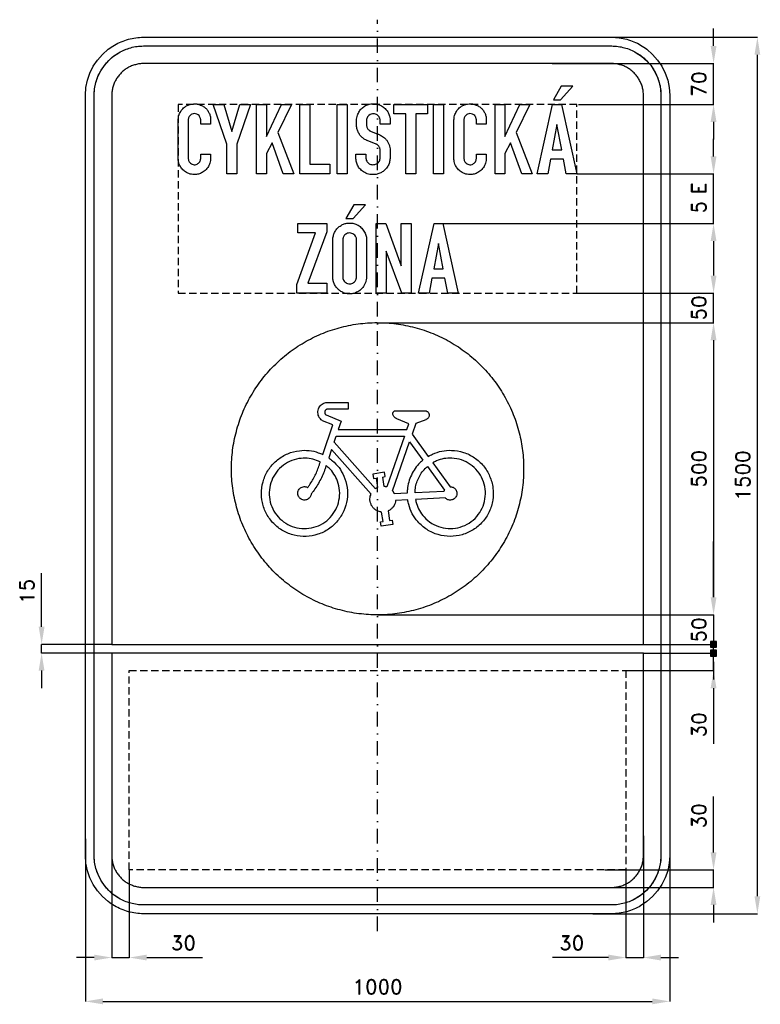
# Model space of a CAD drawing. Header units: millimetres. Extents: x -612 to 655, y -905 to 780.
import ezdxf

# ---------------------------------------------------------------- set-up
doc = ezdxf.new("R2010")
doc.units = ezdxf.units.MM
doc.header["$LTSCALE"] = 5
doc.linetypes.add('ČERCHOVANÁX2', pattern=[2, 1, -0.5, 0, -0.5])
doc.linetypes.add('ČÁRKOVANÁX2', pattern=[1.5, 1, -0.5])
doc.layers.add('Kóty', color=2, linetype='Continuous')
doc.layers.add('Značka', color=7, linetype='Continuous')
doc.styles.get("Standard").update_dxf_attribs({"font": 'romand.shx', "height": 25})
doc.dimstyles.get("Standard").update_dxf_attribs({"dimtxt": 25, "dimasz": 30, "dimexe": 0.18, "dimexo": 0.0625, "dimgap": 12.5, "dimtad": 1, "dimdec": 0, "dimzin": 0, "dimdsep": 46, "dimtxsty": 'Standard', "dimcen": 0.09, "dimadec": 0, "dimazin": 0, "dimtfac": 1, "dimtdec": 0, "dimtofl": 0, "dimtmove": 0, "dimatfit": 3, "dimfxl": 1, "dimtolj": 1, "dimtzin": 0, "dimarcsym": 0})

# ---------------------------------------------------------------- blocks, each defined once
blk = doc.blocks.new('*D0')
at = {"layer": 'Defpoints', "color": 0, "transparency": 16777216}
for p in [(298.6, 705), (575, 705), (343.9, 635)]:
    blk.add_point(p, dxfattribs=at)
at = {"layer": 'Kóty', "color": 0, "lineweight": -2, "transparency": 16777216}
for p, q in [((575, 735), (575, 765)), ((298.6, 705), (575.2, 705)), ((344, 635), (575.2, 635)), ((575, 605), (575, 575))]:
    blk.add_line(p, q, dxfattribs=at)
at = {"layer": 'Kóty', "color": 0, "transparency": 16777216}
for points in [[(570, 735), (580, 735), (575, 705)], [(570, 605), (580, 605), (575, 635)]]:
    blk.add_solid(points, dxfattribs=at)
at = {"layer": 'Kóty', "color": 0, "transparency": 16777216, "insert": (550, 670), "char_height": 25, "attachment_point": 5, "rotation": 90}
blk.add_mtext('\\A1;70', dxfattribs=at)
blk = doc.blocks.new('*D1')
at = {"layer": 'Defpoints', "color": 0, "transparency": 16777216}
for p in [(-455, -631.7), (-425, -675), (-425, -825)]:
    blk.add_point(p, dxfattribs=at)
at = {"layer": 'Kóty', "color": 0, "lineweight": -2, "transparency": 16777216}
for p, q in [((-455, -631.7), (-455, -825.2)), ((-425, -675.1), (-425, -825.2)), ((-485, -825), (-515, -825)), ((-395, -825), (-299.5, -825))]:
    blk.add_line(p, q, dxfattribs=at)
at = {"layer": 'Kóty', "color": 0, "transparency": 16777216}
for points in [[(-485, -820), (-485, -830), (-455, -825)], [(-395, -820), (-395, -830), (-425, -825)]]:
    blk.add_solid(points, dxfattribs=at)
at = {"layer": 'Kóty', "color": 0, "transparency": 16777216, "insert": (-332.3, -800), "char_height": 25, "attachment_point": 5}
blk.add_mtext('\\A1;30', dxfattribs=at)
blk = doc.blocks.new('*D2')
at = {"layer": 'Defpoints', "color": 0, "transparency": 16777216}
for p in [(455, -616.5), (425, -675), (425, -825)]:
    blk.add_point(p, dxfattribs=at)
at = {"layer": 'Kóty', "color": 0, "lineweight": -2, "transparency": 16777216}
for p, q in [((455, -616.5), (455, -825.2)), ((425, -675.1), (425, -825.2)), ((395, -825), (299.5, -825)), ((485, -825), (515, -825))]:
    blk.add_line(p, q, dxfattribs=at)
at = {"layer": 'Kóty', "color": 0, "transparency": 16777216}
for points in [[(395, -820), (395, -830), (425, -825)], [(485, -820), (485, -830), (455, -825)]]:
    blk.add_solid(points, dxfattribs=at)
at = {"layer": 'Kóty', "color": 0, "transparency": 16777216, "insert": (332.3, -800), "char_height": 25, "attachment_point": 5}
blk.add_mtext('\\A1;30', dxfattribs=at)
blk = doc.blocks.new('*D3')
at = {"layer": 'Defpoints', "color": 0, "transparency": 16777216}
for p in [(388.6, -675), (575, -675), (377.7, -705)]:
    blk.add_point(p, dxfattribs=at)
at = {"layer": 'Kóty', "color": 0, "lineweight": -2, "transparency": 16777216}
for p, q in [((575, -645), (575, -549.5)), ((388.7, -675), (575.2, -675)), ((377.8, -705), (575.2, -705)), ((575, -735), (575, -765))]:
    blk.add_line(p, q, dxfattribs=at)
at = {"layer": 'Kóty', "color": 0, "transparency": 16777216}
for points in [[(570, -645), (580, -645), (575, -675)], [(570, -735), (580, -735), (575, -705)]]:
    blk.add_solid(points, dxfattribs=at)
at = {"layer": 'Kóty', "color": 0, "transparency": 16777216, "insert": (550, -582.3), "char_height": 25, "attachment_point": 5, "rotation": 90}
blk.add_mtext('\\A1;30', dxfattribs=at)
blk = doc.blocks.new('*D4')
at = {"layer": 'Defpoints', "color": 0, "transparency": 16777216}
for p in [(-500, -622), (500, -622), (500, -900)]:
    blk.add_point(p, dxfattribs=at)
at = {"layer": 'Kóty', "color": 0, "lineweight": -2, "transparency": 16777216}
for p, q in [((-500, -622.1), (-500, -900.2)), ((500, -622.1), (500, -900.2)), ((-470, -900), (470, -900))]:
    blk.add_line(p, q, dxfattribs=at)
at = {"layer": 'Kóty', "color": 0, "transparency": 16777216}
for points in [[(-470, -895), (-470, -905), (-500, -900)], [(470, -895), (470, -905), (500, -900)]]:
    blk.add_solid(points, dxfattribs=at)
at = {"layer": 'Kóty', "color": 0, "transparency": 16777216, "insert": (0, -875), "char_height": 25, "attachment_point": 5}
blk.add_mtext('\\A1;1000', dxfattribs=at)
blk = doc.blocks.new('*D5')
at = {"layer": 'Defpoints', "color": 0, "transparency": 16777216}
for p in [(366.1, 750), (650, 750), (368.5, -750)]:
    blk.add_point(p, dxfattribs=at)
at = {"layer": 'Kóty', "color": 0, "lineweight": -2, "transparency": 16777216}
for p, q in [((366.2, 750), (650.2, 750)), ((650, -720), (650, 720)), ((368.6, -750), (650.2, -750))]:
    blk.add_line(p, q, dxfattribs=at)
at = {"layer": 'Kóty', "color": 0, "transparency": 16777216}
for points in [[(645, 720), (655, 720), (650, 750)], [(645, -720), (655, -720), (650, -750)]]:
    blk.add_solid(points, dxfattribs=at)
at = {"layer": 'Kóty', "color": 0, "transparency": 16777216, "insert": (625, 0), "char_height": 25, "attachment_point": 5, "rotation": 90}
blk.add_mtext('\\A1;1500', dxfattribs=at)
blk = doc.blocks.new('*D6')
at = {"layer": 'Defpoints', "color": 0, "transparency": 16777216}
for p in [(-0.5, 261.5), (0, -238.5), (575, -238.5)]:
    blk.add_point(p, dxfattribs=at)
at = {"layer": 'Kóty', "color": 0, "lineweight": -2, "transparency": 16777216}
for p, q in [((-0.5, 261.5), (575.2, 261.5)), ((575, 231.5), (575, -208.5)), ((0.1, -238.5), (575.2, -238.5))]:
    blk.add_line(p, q, dxfattribs=at)
at = {"layer": 'Kóty', "color": 0, "transparency": 16777216}
for points in [[(570, 231.5), (580, 231.5), (575, 261.5)], [(570, -208.5), (580, -208.5), (575, -238.5)]]:
    blk.add_solid(points, dxfattribs=at)
at = {"layer": 'Kóty', "color": 0, "transparency": 16777216, "insert": (550, 11.5), "char_height": 25, "attachment_point": 5, "rotation": 90}
blk.add_mtext('\\A1;500', dxfattribs=at)

msp = doc.modelspace()

# ---------------------------------------------------------------- hatches: boundary and pattern name
at = {"layer": 'Kóty'}
h = msp.add_hatch(color=256, dxfattribs=at)
h.dxf.hatch_style = 1
h.paths.add_polyline_path([(570, -294), (580, -294), (580, -284), (570, -284)])
h = msp.add_hatch(color=256, dxfattribs=at)
h.dxf.hatch_style = 1
h.paths.add_polyline_path([(570, -309), (580, -309), (580, -299), (570, -299)])

# ---------------------------------------------------------------- linework, layer by layer
for p, q in [((575, 546), (575, 576)), ((341.1, 516), (575.2, 516)), ((111.6, 431), (575.2, 431)), ((575, 401), (575, 371)), ((575, 372), (575, 342)), ((341.1, 312), (575.2, 312)), ((340.1, 261.5), (575.2, 261.5)), ((575, 231.5), (575, 201.5)), ((575, -208.5), (575, -113)), ((-575, -259), (-575, -167.1)), ((544.6, -238.5), (575.2, -238.5)), ((-455.1, -289), (-575.2, -289)), ((455.1, -289), (575.2, -289)), ((-455.1, -304), (-575.2, -304)), ((455.1, -304), (575.2, -304)), ((575, -319), (575, -349)), ((-575, -334), (-575, -364)), ((425.1, -334), (575.2, -334)), ((575, -364), (575, -459.5))]:
    msp.add_line(p, q, dxfattribs=at)
for points in [[(575, 635), (575, 705)], [(575, 431), (575, 516)], [(575, 261.5), (575, 312)], [(575, -334), (575.2, -238.5)], [(570, -284), (580, -294)], [(580, -284), (570, -294)], [(-575, -304), (-575, -289)], [(570, -299), (580, -309)], [(580, -299), (570, -309)], [(575, -705), (575, -675)], [(-455, -825), (-425, -825)], [(425, -825), (455, -825)]]:
    msp.add_lwpolyline(points, dxfattribs=at)
at = {"layer": 'Kóty', "color": 6, "linetype": 'ČÁRKOVANÁX2', "ltscale": 2.5}
msp.add_lwpolyline([(-341.1, 312), (341.1, 312), (341.1, 635), (-341.1, 635)], close=True, dxfattribs=at)
at = {"layer": 'Kóty'}
for points in [[(570, -294), (580, -294), (580, -284), (570, -284)], [(570, -309), (580, -309), (580, -299), (570, -299)]]:
    msp.add_lwpolyline(points, close=True, dxfattribs=at)
for points in [[(570, 546), (580, 546), (575, 516)], [(570, 401), (580, 401), (575, 431)], [(570, 342), (580, 342), (575, 312)], [(570, 231.5), (580, 231.5), (575, 261.5)], [(570, -208.5), (580, -208.5), (575, -238.5)], [(-580, -259), (-570, -259), (-575, -289)], [(-580, -334), (-570, -334), (-575, -304)], [(570, -364), (580, -364), (575, -334)]]:
    msp.add_solid(points, dxfattribs=at)
at = {"layer": 'Značka', "color": 6, "linetype": 'ČERCHOVANÁX2', "ltscale": 5}
msp.add_lwpolyline([(0, -780), (0, 780)], dxfattribs=at)
at = {"layer": 'Značka', "color": 3}
for points in [[(-400, -750), (-400.4, -750), (-400.8, -750, -0.032183), (-413.7, -749.1, -0.035439), (-426.4, -746.5, -0.036257), (-438.7, -742.3, -0.03443), (-450.2, -736.5, -0.033714), (-461, -729.3), (-470.7, -720.7), (-479.3, -711), (-486.5, -700.2), (-492.3, -688.7), (-496.4, -676.4), (-499.1, -663.7), (-500, -650.8), (-500, -650.4), (-500, -650), (-500, 650), (-500, 650.4), (-500, 650.8), (-499.1, 663.7), (-496.4, 676.4), (-492.3, 688.7), (-486.5, 700.2), (-479.3, 711), (-470.7, 720.7), (-461, 729.3, -0.034225), (-450.2, 736.5, -0.034051), (-438.6, 742.3, -0.033415), (-426.4, 746.5, -0.034124), (-413.7, 749.1, -0.036744), (-400.8, 750), (-400.4, 750), (-400, 750), (400, 750), (400.4, 750), (400.8, 750, -0.032178), (413.7, 749.1, -0.035432), (426.4, 746.5, -0.036261), (438.7, 742.3, -0.034399), (450.2, 736.5, -0.033787), (461, 729.3), (470.7, 720.7), (479.3, 711), (486.5, 700.2), (492.3, 688.6), (496.5, 676.4), (499.1, 663.7), (500, 650.8), (500, 650.4), (500, 650), (500, -650), (500, -650.4), (500, -650.8), (499.1, -663.7), (496.5, -676.4), (492.3, -688.7), (486.5, -700.2), (479.3, -711), (470.7, -720.7), (461, -729.3), (450.2, -736.5, -0.034044), (438.7, -742.3, -0.033376), (426.4, -746.5, -0.034135), (413.7, -749.1, -0.036747), (400.8, -750), (400.4, -750), (400, -750), (-400, -750)], [(-400, -735), (-400.3, -735), (-400.7, -735, -0.03218), (-411.6, -734.2, -0.035444), (-422.4, -732, -0.03627), (-432.9, -728.5, -0.034415), (-442.7, -723.5), (-451.8, -717.4), (-460.1, -710.1), (-467.4, -701.9), (-473.5, -692.7), (-478.4, -682.9), (-482, -672.4), (-484.3, -661.6), (-485, -650.7), (-485, -650.3), (-485, -650), (-485, 650), (-485, 650.3), (-485, 650.7), (-484.2, 661.6), (-482, 672.4), (-478.5, 682.9), (-473.5, 692.7), (-467.4, 701.8), (-460.1, 710.1), (-451.8, 717.4), (-442.7, 723.5, -0.034057), (-432.8, 728.4, -0.0334), (-422.4, 732, -0.034125), (-411.6, 734.3, -0.036744), (-400.7, 735), (-400.3, 735), (-400, 735), (400, 735), (400.3, 735), (400.7, 735, -0.032167), (411.7, 734.2, -0.03544), (422.4, 732, -0.036252), (432.9, 728.5, -0.034463), (442.7, 723.5), (451.9, 717.4), (460.1, 710.1), (467.4, 701.9), (473.5, 692.7), (478.4, 682.8), (482, 672.4), (484.3, 661.6), (485, 650.7), (485, 650.3), (485, 650), (485, -650), (485, -650.3), (485, -650.7), (484.2, -661.6), (482, -672.4), (478.5, -682.9), (473.5, -692.7), (467.4, -701.9), (460.1, -710.1), (451.9, -717.4), (442.7, -723.5), (432.9, -728.4, -0.033391), (422.4, -732, -0.034128), (411.6, -734.3, -0.036747), (400.7, -735), (400.3, -735), (400, -735), (-400, -735)], [(-400, -735), (-400.3, -735), (-400.7, -735, -0.03218), (-411.6, -734.2, -0.035443), (-422.4, -732, -0.036267), (-432.9, -728.5, -0.03442), (-442.7, -723.5, -0.033721), (-451.9, -717.4, -0.034085), (-460.1, -710.1, -0.034209), (-467.4, -701.9, -0.034229), (-473.5, -692.7, -0.034045), (-478.4, -682.9, -0.033412), (-482, -672.4, -0.034127), (-484.3, -661.6, -0.036745), (-485, -650.7), (-485, -650.3), (-485, -650), (-485, 650), (-485, 650.3), (-485, 650.7, -0.032181), (-484.2, 661.6, -0.035444), (-482, 672.4, -0.036267), (-478.5, 682.9, -0.034419), (-473.5, 692.7, -0.033711), (-467.4, 701.8, -0.034078), (-460.1, 710.1, -0.034195), (-451.9, 717.4, -0.034219), (-442.7, 723.5, -0.034051), (-432.9, 728.4, -0.033409), (-422.4, 732, -0.034121), (-411.6, 734.3, -0.036745), (-400.7, 735), (-400.3, 735), (-400, 735), (400, 735), (400.3, 735), (400.7, 735, -0.032174), (411.6, 734.2, -0.03544), (422.4, 732, -0.036261), (432.9, 728.5, -0.03443), (442.7, 723.5, -0.033731), (451.9, 717.4, -0.03408), (460.1, 710.1, -0.034212), (467.4, 701.9, -0.03423), (473.5, 692.7, -0.034037), (478.4, 682.8, -0.033418), (482, 672.4, -0.034127), (484.3, 661.6, -0.036751), (485, 650.7), (485, 650.3), (485, 650), (485, -650), (485, -650.3), (485, -650.7, -0.032185), (484.2, -661.6, -0.03545), (482, -672.4, -0.036271), (478.5, -682.9, -0.034419), (473.5, -692.7, -0.033715), (467.4, -701.9, -0.034083), (460.1, -710.1, -0.034209), (451.9, -717.4, -0.034231), (442.7, -723.5, -0.034042), (432.9, -728.4, -0.033411), (422.4, -732, -0.034127), (411.6, -734.3, -0.036745), (400.7, -735), (400.3, -735), (400, -735), (-400, -735)], [(455, -289), (455, 650), (455, 650.2), (455, 650.4, 0.032187), (454.5, 657.5, 0.035442), (453.1, 664.5, 0.036278), (450.8, 671.3, 0.034421), (447.6, 677.6, 0.033718), (443.6, 683.5, 0.034078), (438.9, 688.9, 0.034199), (433.6, 693.6, 0.034236), (427.6, 697.6, 0.03403), (421.3, 700.8, 0.033395), (414.5, 703, 0.034109), (407.5, 704.5, 0.036744), (400.4, 705), (400.2, 705), (400, 705), (-400, 705), (-400.2, 705), (-400.4, 705, 0.032171), (-407.5, 704.5, 0.035429), (-414.5, 703, 0.036266), (-421.3, 700.8, 0.034431), (-427.6, 697.6, 0.033735), (-433.6, 693.6, 0.034079), (-438.9, 688.9, 0.034224), (-443.6, 683.5, 0.034235), (-447.6, 677.6, 0.03404), (-450.7, 671.3, 0.033409), (-453.1, 664.5, 0.034125), (-454.5, 657.5, 0.036745), (-455, 650.4), (-455, 650.2), (-455, 650), (-455, -289)], [(-285.8, 550), (-285.8, 541.7), (-285.8, 541.3), (-285.8, 540.9, -0.058395), (-286.3, 536.7, -0.04352), (-287.7, 532.6, -0.074594), (-292, 525.2, -0.081624), (-298.5, 519.5, -0.069971), (-304.7, 516.3, -0.069174), (-311.7, 515, -0.086255), (-320.7, 515.9, -0.086656), (-329, 519.8, -0.070136), (-334.4, 524.5, -0.067916), (-338.3, 530.6, -0.047371), (-340.1, 535.1, -0.050891), (-341, 539.9, -0.004792), (-341, 540.5), (-341.1, 541.1), (-341.1, 609), (-341, 609.4), (-341, 609.7, -0.02564), (-340.5, 613.8, -0.037676), (-339.4, 617.7, -0.07824), (-335.9, 624.7, -0.077449), (-330.4, 630.3, -0.055464), (-325.7, 633.2, -0.051639), (-320.5, 635.1, -0.050433), (-315.1, 636, -0.052933), (-309.6, 635.8, -0.06598), (-302.9, 634, -0.064102), (-296.9, 630.6, -0.055946), (-292.5, 626.7, -0.058597), (-289.2, 621.8, -0.054984), (-286.9, 616.6, -0.050286), (-285.8, 611, -0.004114), (-285.8, 610.4), (-285.7, 609.8), (-285.7, 601), (-302.7, 601), (-302.7, 609), (-302.7, 609.5, 0.010744), (-302.8, 610, 0.065469), (-303.4, 612.3, 0.058071), (-304.6, 614.5, 0.075686), (-306.8, 616.9, 0.08205), (-309.6, 618.5, 0.103145), (-313.7, 619.2, 0.106124), (-317.7, 618.3, 0.080076), (-320.3, 616.7, 0.074147), (-322.3, 614.4, 0.056539), (-323.4, 612.2, 0.053196), (-324, 609.9, 0.007479), (-324, 609.4), (-324.1, 609), (-324.1, 542.7), (-324.1, 542.3, 0.006728), (-324, 541.9, 0.059865), (-323.5, 539.3, 0.064006), (-322.3, 536.8, 0.083803), (-320.1, 534.2, 0.087799), (-317.1, 532.5, 0.089764), (-313.7, 531.8, 0.089114), (-310.2, 532.3, 0.078265), (-307.5, 533.7, 0.073524), (-305.2, 535.8, 0.068922), (-303.6, 538.3, 0.069944), (-302.8, 541.1, 0.008136), (-302.7, 541.6), (-302.7, 542), (-302.7, 550), (-285.8, 550)], [(-20.1, 550.1), (-20.1, 543.7), (-20.1, 543.4), (-20, 543.1, 0.067839), (-19.3, 539.7, 0.080268), (-17.6, 536.6, 0.070822), (-15.6, 534.4, 0.06848), (-13.1, 532.9, 0.072225), (-9.9, 532, 0.059819), (-6.6, 532, 0.062313), (-3.3, 532.7, 0.080555), (-0.3, 534.2, 0.082217), (2.1, 536.6, 0.072872), (3.7, 539.6, 0.024106), (4, 540.6, 0.024244), (4.2, 541.7, 0.007534), (4.3, 542.2), (4.4, 542.6), (4.4, 556.5), (4.4, 557, 0.012192), (4.3, 557.6, 0.0575), (4, 559.6, 0.041293), (3.2, 561.5, 0.041758), (2.1, 563.4, 0.055544), (0.7, 565, 0.037058), (-0.4, 565.8, 0.031309), (-1.5, 566.6, 0.008655), (-2, 566.8), (-2.5, 567.1), (-18.1, 573.3), (-18.4, 573.5), (-18.8, 573.6, -0.037025), (-21.6, 575, -0.028658), (-24.2, 576.7, -0.04762), (-28.4, 580.4, -0.053381), (-31.8, 585, -0.061657), (-34.6, 590.8, -0.062525), (-35.8, 597), (-35.9, 597.5), (-35.9, 598), (-35.9, 608.2, -0.002662), (-35.9, 609, -0.007998), (-35.9, 609.9, -0.052118), (-35.2, 614.3, -0.041817), (-33.6, 618.6, -0.059291), (-30.1, 624.7, -0.064888), (-25.3, 629.7, -0.070469), (-18.9, 633.7, -0.069026), (-11.7, 635.8, -0.059157), (-5.4, 636.1, -0.059494), (0.8, 635, -0.073684), (8.2, 631.6, -0.072354), (14.3, 626.3, -0.05872), (18.1, 621.1, -0.059705), (20.5, 615.1, -0.025327), (21.1, 612.5, -0.025631), (21.5, 609.9, -0.004238), (21.5, 609.3), (21.5, 608.8), (21.5, 601), (4.5, 601), (4.5, 607.5), (4.5, 607.8), (4.5, 608.1, 0.026949), (4.1, 610.2, 0.049636), (3.5, 612.2, 0.084181), (1.8, 614.9, 0.070669), (-0.7, 617, 0.066962), (-3.5, 618.4, 0.070667), (-6.6, 618.9, 0.096873), (-10.9, 618.4, 0.097771), (-14.8, 616.3, 0.080392), (-17.1, 613.8, 0.0883), (-18.5, 610.7, 0.027244), (-18.8, 609.5, 0.01392), (-18.9, 608.3), (-19, 608), (-19, 607.6), (-19, 599.9), (-19, 599.6), (-18.9, 599.3, 0.04356), (-18.5, 597, 0.048674), (-17.7, 594.8, 0.04846), (-16.6, 592.9, 0.049306), (-15.1, 591.3, 0.030235), (-14.2, 590.5, 0.034762), (-13.1, 589.8, 0.009664), (-12.8, 589.6), (-12.4, 589.4), (0.5, 584.2), (0.9, 584), (1.3, 583.9, 0.007022), (4.1, 582.7, -0.023412), (6.8, 581.4, -0.04641), (10.2, 579.2, -0.037082), (13.2, 576.5, -0.042541), (16.4, 572.7, -0.047681), (18.8, 568.4, -0.047349), (20.5, 563.7, -0.041078), (21.3, 558.8), (21.4, 558.4), (21.4, 558), (21.4, 542.9), (21.4, 542.6), (21.3, 542.2, -0.015256), (20.9, 538.9, -0.028871), (20.2, 535.6, -0.069935), (17.5, 529.1, -0.066409), (13.1, 523.5, -0.060061), (8.1, 519.4, -0.058509), (2.3, 516.6, -0.060313), (-4.3, 515, -0.058899), (-11.1, 515, -0.077487), (-19.9, 517.3, -0.082892), (-27.5, 522.1, -0.070865), (-32.4, 527.7, -0.07271), (-35.6, 534.4, -0.034908), (-36.6, 538, -0.026616), (-37.1, 541.8), (-37.1, 542.2), (-37.1, 542.6), (-37.1, 550.1), (-20.1, 550.1)], [(186, 550), (186, 541.7), (186, 541.3), (186, 540.9, -0.058395), (185.5, 536.7, -0.04352), (184.1, 532.6, -0.074594), (179.7, 525.2, -0.081624), (173.3, 519.5, -0.069971), (167, 516.3, -0.069174), (160.1, 515, -0.086255), (151.1, 515.9, -0.086656), (142.8, 519.8, -0.070136), (137.4, 524.5, -0.067916), (133.4, 530.6, -0.047371), (131.7, 535.1, -0.050891), (130.8, 539.9, -0.004792), (130.7, 540.5), (130.7, 541.1), (130.7, 609), (130.7, 609.4), (130.8, 609.7, -0.02564), (131.3, 613.8, -0.037676), (132.4, 617.7, -0.07824), (135.9, 624.7, -0.077449), (141.4, 630.3, -0.055464), (146.1, 633.2, -0.051639), (151.3, 635.1, -0.050433), (156.7, 636, -0.052933), (162.2, 635.8, -0.06598), (168.9, 634, -0.064102), (174.9, 630.6, -0.055946), (179.2, 626.7, -0.058597), (182.6, 621.8, -0.054984), (184.9, 616.6, -0.050286), (186, 611, -0.004114), (186, 610.4), (186.1, 609.8), (186.1, 601), (169.1, 601), (169.1, 609), (169, 609.5, 0.010744), (169, 610, 0.065469), (168.4, 612.3, 0.058071), (167.2, 614.5, 0.075686), (165, 616.9, 0.08205), (162.2, 618.5, 0.103145), (158.1, 619.2, 0.106124), (154, 618.3, 0.080076), (151.5, 616.7, 0.074147), (149.5, 614.4, 0.056539), (148.4, 612.2, 0.053196), (147.8, 609.9, 0.007479), (147.7, 609.4), (147.7, 609), (147.7, 542.7), (147.7, 542.3, 0.006728), (147.7, 541.9, 0.059865), (148.3, 539.3, 0.064006), (149.5, 536.8, 0.083803), (151.7, 534.2, 0.087799), (154.7, 532.5, 0.089764), (158.1, 531.8, 0.089114), (161.6, 532.3, 0.078265), (164.3, 533.7, 0.073524), (166.6, 535.8, 0.068922), (168.1, 538.3, 0.069944), (169, 541.1, 0.008136), (169, 541.6), (169.1, 542), (169.1, 550), (186, 550)], [(-76.6, 404.3), (-76.6, 404.8), (-76.5, 405.3, -0.051733), (-75.3, 411.6, -0.060089), (-72.8, 417.5, -0.071623), (-68.4, 423.4, -0.067964), (-62.5, 427.9, -0.054468), (-57.1, 430.5, -0.054174), (-51.3, 431.8, -0.065511), (-44.1, 431.8, -0.06822), (-37.1, 430, -0.076783), (-30, 425.9, -0.070462), (-24.4, 419.8, -0.068132), (-20.6, 413.1, -0.084708), (-19.1, 405.7), (-19, 405.3), (-19, 404.8), (-19, 338.7), (-19.1, 338.2), (-19.1, 337.6, -0.037757), (-20, 332.5, -0.046576), (-21.7, 327.7, -0.086539), (-26.9, 319.9, -0.087936), (-34.4, 314.3, -0.067419), (-40.9, 311.7, -0.062799), (-47.8, 310.9, -0.062156), (-54.8, 311.7, -0.066089), (-61.3, 314.2, -0.060309), (-66.6, 317.8, -0.055632), (-70.9, 322.4, -0.060039), (-74.4, 328.3, -0.070804), (-76.2, 334.7, -0.015083), (-76.4, 336.3, -0.007369), (-76.6, 338), (-76.6, 338.4), (-76.6, 338.8), (-76.6, 404.3)], [(-59.6, 403.4), (-59.6, 339.7), (-59.5, 339.3), (-59.5, 338.9, 0.058221), (-58.8, 335.6, 0.076978), (-57.2, 332.6, 0.089876), (-54.6, 330, 0.086069), (-51.3, 328.4, 0.08551), (-47.6, 327.9, 0.083498), (-43.9, 328.6, 0.074202), (-41, 330.1, 0.073683), (-38.6, 332.5, 0.055029), (-37.3, 334.6, 0.05284), (-36.4, 336.9, 0.024347), (-36.2, 337.9, 0.028182), (-36.1, 339, 0.00831), (-36, 339.4), (-36, 339.8), (-36, 403.6), (-36.1, 404, 0.006472), (-36.1, 404.5, 0.056566), (-36.7, 407.2, 0.065536), (-38, 409.7, 0.089016), (-40.5, 412.5, 0.083857), (-43.8, 414.2, 0.086281), (-47.6, 415, 0.086475), (-51.4, 414.4, 0.07759), (-54.5, 412.9, 0.081786), (-57, 410.5, 0.055709), (-58.3, 408.5, 0.047237), (-59.1, 406.3, 0.022196), (-59.4, 405.2, 0.025938), (-59.5, 404.1, 0.006836), (-59.6, 403.8), (-59.6, 403.4)], [(-455, -304), (-455, -650), (-455, -650.2), (-455, -650.4, 0.03218), (-454.5, -657.5, 0.035443), (-453.1, -664.5, 0.036267), (-450.8, -671.3, 0.034421), (-447.6, -677.6, 0.033721), (-443.6, -683.6, 0.034084), (-438.9, -688.9, 0.034208), (-433.6, -693.6, 0.03423), (-427.6, -697.6, 0.034044), (-421.3, -700.7, 0.033412), (-414.5, -703.1, 0.034127), (-407.5, -704.5, 0.036745), (-400.4, -705), (-400.2, -705), (-400, -705)], [(-400, -705), (400, -705), (400.2, -705), (400.4, -705, 0.03218), (407.5, -704.5, 0.035442), (414.5, -703.1, 0.036265), (421.3, -700.8, 0.034422), (427.6, -697.6, 0.033717), (433.6, -693.6, 0.034088), (438.9, -688.9, 0.034212), (443.6, -683.6, 0.034229), (447.6, -677.6, 0.034042), (450.7, -671.3, 0.033412), (453.1, -664.5, 0.034125), (454.5, -657.5, 0.036743), (455, -650.4), (455, -650.2), (455, -650), (455, -304)]]:
    msp.add_lwpolyline(points, format="xyb", dxfattribs=at)
for points in [[(300.9, 642.8), (313.1, 642.8), (334.2, 666.3), (314.4, 666.3), (300.9, 642.8)], [(-257.9, 516), (-257.9, 567.1), (-281.2, 635), (-263.2, 635), (-249.3, 588.4), (-235.5, 635), (-217.5, 635), (-240.9, 567.1), (-240.8, 516), (-257.9, 516)], [(-207.1, 516), (-207.1, 635), (-190.1, 635), (-190.1, 579.9), (-164.4, 635), (-147.3, 635), (-170.9, 587.2), (-143.3, 516), (-161.4, 516), (-180.5, 569), (-190.1, 551.2), (-190.1, 516), (-207.1, 516)], [(-132.9, 516), (-132.9, 635), (-115.9, 635), (-115.9, 532.9), (-81.9, 532.9), (-81.9, 516), (-132.9, 516)], [(-69, 516), (-69, 635), (-52, 635), (-52, 516), (-69, 516)], [(48.2, 516), (48.2, 619.1), (28, 619.1), (28, 635), (85.5, 635), (85.5, 619.1), (65.3, 619.1), (65.3, 516), (48.2, 516)], [(95.9, 516), (95.9, 635), (112.9, 635), (112.9, 516), (95.9, 516)], [(201, 516), (201, 635), (217.9, 635), (217.9, 579.9), (243.6, 635), (260.7, 635), (237.1, 587.2), (264.7, 516), (246.6, 516), (227.5, 569), (217.9, 551.2), (217.9, 516), (201, 516)], [(273.2, 516), (299.6, 635), (314.5, 635), (341.1, 516), (323, 516), (318, 541.5), (295.9, 541.5), (291.1, 516), (273.2, 516)], [(298.9, 557.5), (315.2, 557.5), (307, 600.9), (298.9, 557.5)], [(-54.1, 439.8), (-41.9, 439.8), (-20.8, 463.3), (-40.6, 463.3), (-54.1, 439.8)], [(-138.1, 312), (-138.1, 327), (-106.3, 415), (-136.2, 415), (-136.2, 431), (-87, 431), (-87, 417.2), (-119.1, 329.1), (-87, 329.1), (-87, 312), (-138.1, 312)], [(-2.2, 312), (-2.2, 431), (14, 431), (40.4, 358.8), (40.4, 431), (57.3, 431), (57.3, 312), (41.5, 312), (14.8, 384), (14.8, 312), (-2.2, 312)], [(70.2, 312), (96.6, 431), (111.5, 431), (138.1, 312), (120, 312), (115.1, 337.5), (93, 337.5), (88.2, 312), (70.2, 312)], [(96, 353.5), (112.3, 353.5), (104.1, 396.9), (96, 353.5)], [(-455, -289), (455, -289)], [(455, -304), (-455, -304)]]:
    msp.add_lwpolyline(points, dxfattribs=at)
at = {"layer": 'Značka', "color": 5}
for points in [[(250, 11.5, -0.001642), (250, 9.9, -0.001576), (250, 8.2, -0.032167), (247.5, -24.4, -0.035723), (240.6, -56.4, -0.036666), (229.9, -87.3, -0.034754), (214.9, -116.3, -0.034039), (196.4, -143.3, -0.034453), (174.4, -167.6, -0.034561), (149.7, -188.9, -0.034427), (122.2, -206.6, -0.034389), (92.7, -220.8, -0.034418), (61.5, -230.8, -0.034423), (29.4, -236.9, -0.034417), (-3.3, -238.5, -0.034416), (-35.9, -236, -0.034417), (-67.9, -229.1, -0.034417), (-98.7, -218.3, -0.034417), (-127.8, -203.4, -0.034417), (-154.8, -184.9, -0.034417), (-179.1, -162.9, -0.034417), (-200.4, -138.1, -0.034417), (-218.1, -110.7, -0.034417), (-232.3, -81.2, -0.034417), (-242.3, -50, -0.034417), (-248.4, -17.9, -0.034417), (-250, 14.8, -0.034417), (-247.5, 47.4, -0.034417), (-240.6, 79.4, -0.034417), (-229.8, 110.2, -0.034417), (-214.9, 139.3, -0.034417), (-196.4, 166.3, -0.034417), (-174.4, 190.6, -0.034417), (-149.6, 211.9, -0.034417), (-122.2, 229.6, -0.034417), (-92.7, 243.8, -0.034417), (-61.5, 253.8, -0.034417), (-29.4, 259.9, -0.034416), (3.3, 261.5, -0.034417), (35.9, 259, -0.034418), (67.9, 252.1, -0.034416), (98.7, 241.3, -0.034417), (127.8, 226.4, -0.034418), (154.8, 207.9, -0.034406), (179.1, 185.9, -0.034414), (200.4, 161.1, -0.034487), (218.1, 133.7, -0.034419), (232.3, 104.2, -0.034076), (242.3, 73, -0.032791), (248.2, 42.5, -0.034265), (250, 11.5)], [(81.8, 110.8), (82.2, 110.7, -0.009721), (82.5, 110.6, -0.050674), (83.9, 110.1, -0.050922), (85.2, 109.3, -0.06328), (86.5, 108.1, -0.062196), (87.5, 106.6, -0.063017), (88.1, 104.8, -0.067125), (88.2, 103, -0.086845), (87.7, 100.6, -0.072595), (86.5, 98.4, -0.058175), (85.1, 96.9, -0.065834), (83.4, 95.9, -0.01327), (83, 95.7, -0.004415), (82.5, 95.5), (65.6, 89), (59.2, 70.7), (86.7, 32.6, -0.003881), (90.3, 34.6, -0.01164), (94.1, 36.5, -0.060218), (109.8, 41.7, -0.060611), (126.5, 43, -0.07532), (147, 39.6, -0.075262), (165.6, 30.3, -0.075145), (181.1, 16.5, -0.074694), (191.8, -1.3, -0.074518), (197.5, -21.4, -0.07459), (197, -42.1, -0.074573), (191, -62, -0.07453), (179.5, -79.3, -0.074566), (163.7, -92.9, -0.074572), (144.7, -101.3, -0.074518), (124.1, -104.3, -0.074745), (103.6, -101.2, -0.074612), (84.6, -92.7, -0.073239), (68.9, -79, -0.060571), (59.2, -65.4, -0.065919), (53.3, -49.9, -0.013247), (52.4, -45.8, -0.004417), (51.6, -41.7), (30.9, -42.8, -0.003624), (30.7, -43.9, -0.010879), (30.5, -45.1, -0.056133), (29.2, -49.5, -0.055073), (26.9, -53.5, -0.056709), (23.8, -57, -0.062304), (20.1, -59.7, -0.01253), (19.1, -60.2, -0.004179), (18, -60.7), (20.6, -76.9), (24.9, -76.2), (26.1, -83.7), (6.3, -86.9), (5, -79.4), (9.3, -78.7), (6.7, -62.6, -0.003215), (5.7, -62.4, -0.009643), (4.6, -62.2, -0.050327), (0.7, -61.1, -0.05041), (-3, -59.1, -0.062708), (-7, -55.8, -0.062939), (-10.1, -51.7, -0.062616), (-12.1, -46.9, -0.061036), (-13, -41.8, -0.050426), (-12.8, -37.6, -0.055092), (-11.8, -33.6, -0.010985), (-11.5, -32.6, -0.003662), (-11.1, -31.7), (-78.8, 44.7), (-83.7, 30.2, -0.003813), (-80.4, 27.7, -0.011436), (-77.2, 25.2, -0.059214), (-66, 13.4, -0.059571), (-57.8, -0.9, -0.074038), (-52.1, -20.5, -0.073983), (-52.3, -41, -0.073865), (-57.8, -60.6, -0.073427), (-68.7, -77.9, -0.073251), (-83.8, -91.7, -0.073312), (-102.2, -100.6, -0.073308), (-122.3, -104.3, -0.073285), (-142.6, -102.1, -0.073287), (-161.7, -94.7, -0.073298), (-177.8, -82.1, -0.073282), (-190, -65.7, -0.073262), (-197, -46.5, -0.073298), (-198.7, -26.2, -0.0733), (-194.5, -6.2, -0.073253), (-185.2, 12.1, -0.073483), (-171.1, 26.8, -0.073339), (-153.6, 37.3, -0.071983), (-133.8, 42.4, -0.05954), (-117.3, 42.7, -0.064817), (-101.5, 39, -0.013013), (-97.6, 37.6, -0.004339), (-93.9, 36), (-76.7, 86.4), (-94, 93.5), (-94.7, 93.9, -0.010048), (-95.4, 94.4, -0.052327), (-97.9, 96.7, -0.052465), (-99.8, 99.5, -0.06528), (-101.5, 103.4, -0.065232), (-102.1, 107.6, -0.065097), (-101.7, 111.8, -0.064967), (-100.3, 115.7, -0.064622), (-98, 119.3, -0.063433), (-94.8, 122.1, -0.052513), (-91.9, 123.8, -0.05726), (-88.7, 124.8, -0.01143), (-87.9, 125, -0.003811), (-87, 125.1), (-50.6, 125.1), (-50.6, 113.7), (-85.4, 113.7), (-85.7, 113.6, 0.009928), (-86, 113.6, 0.051726), (-87, 113.3, 0.05185), (-88, 112.8, 0.064517), (-89, 111.9, 0.064469), (-89.8, 110.8, 0.064338), (-90.3, 109.5, 0.064214), (-90.5, 108.1, 0.063867), (-90.4, 106.8, 0.062688), (-89.9, 105.5, 0.051901), (-89.3, 104.6, 0.056601), (-88.6, 103.8), (-88.3, 103.6), (-88.1, 103.5), (-62.3, 92.9), (-67.2, 78.8), (49.9, 78.8), (53.3, 88.5), (33, 96.9), (32.6, 97.1, -0.009494), (32.1, 97.4, -0.047482), (30.3, 98.5, -0.041485), (28.8, 99.9, -0.057978), (27.2, 102, -0.081427), (26.2, 104.4, -0.056687), (26, 105.8, -0.073948), (26.2, 107.2, -0.07846), (26.8, 108.5, -0.073316), (27.7, 109.6, -0.06056), (28.6, 110.2, -0.066457), (29.7, 110.7, -0.013337), (29.9, 110.7), (30.2, 110.8), (81.8, 110.8)], [(-2.6, -4.5), (0, -20.7), (-0.2, -20.7), (-0.4, -20.8, 0.01025), (-1.2, -21.2, 0.009883), (-1.9, -21.6, 0.010253), (-2.6, -22, 0.011368), (-3.3, -22.5), (-3.5, -22.6), (-3.7, -22.7), (-74.5, 57.2), (-71.1, 67.3), (45.9, 67.3), (15.6, -19.7), (15.3, -19.7), (15.1, -19.6, 0.010689), (14.3, -19.4, 0.010307), (13.4, -19.2, 0.010693), (12.6, -19, 0.011856), (11.7, -18.9), (11.5, -18.9), (11.3, -18.8), (8.7, -2.7), (12.9, -2), (11.7, 5.5), (-8.1, 2.4), (-6.9, -5.2), (-2.6, -4.5)], [(54.6, 57.5), (77.3, 26, 0.003002), (74.9, 23.9, 0.009008), (72.5, 21.7, 0.046722), (64.2, 12, 0.045586), (57.8, 0.8, 0.04705), (53.2, -11.2, 0.051844), (51, -23.9, 0.010352), (50.8, -27.1, 0.003452), (50.7, -30.3), (28.9, -31.4), (28.8, -31.1), (28.6, -30.8, 0.015395), (28, -29.7, 0.014855), (27.4, -28.6, 0.015406), (26.7, -27.6, 0.017075), (25.9, -26.6), (25.7, -26.4), (25.5, -26.1), (54.6, 57.5)], [(-113.7, -31.8, -0.003893), (-113.8, -32.5, -0.011677), (-113.9, -33.1, -0.060397), (-114.8, -35.6, -0.060797), (-116.2, -37.8, -0.07555), (-118.6, -40, -0.075491), (-121.5, -41.5, -0.075374), (-124.7, -42.1, -0.074921), (-127.9, -41.7, -0.074745), (-130.9, -40.5, -0.074817), (-133.4, -38.5, -0.0748), (-135.3, -35.9, -0.074757), (-136.4, -32.8, -0.074794), (-136.6, -29.5, -0.0748), (-135.8, -26.4, -0.074744), (-134.2, -23.5, -0.074972), (-131.9, -21.3, -0.07484), (-129, -19.8, -0.073464), (-125.8, -19.1, -0.060756), (-123.2, -19.3, -0.066117), (-120.7, -20, -0.013288), (-120.1, -20.3), (-119.5, -20.6, 0.001245), (-118.1, -18.6, 0.003737), (-116.7, -16.6, 0.019543), (-111.5, -8.3, 0.018873), (-106.9, 0.3, 0.019567), (-102.9, 9.3, 0.021677), (-99.6, 18.5, 0.004275), (-98.9, 20.9, 0.001425), (-98.2, 23.2, 0.003787), (-101.2, 24.6, 0.011359), (-104.3, 25.8, 0.058837), (-117.2, 29.1, 0.059181), (-130.5, 29.3, 0.073557), (-146.7, 25.7, 0.073503), (-161.2, 17.5, 0.073385), (-173.1, 5.9, 0.07295), (-181.2, -8.6, 0.072776), (-185.2, -24.7, 0.072836), (-184.4, -41.3, 0.072833), (-179.3, -57.2, 0.072809), (-169.9, -70.9, 0.072812), (-157.3, -81.7, 0.072822), (-142.1, -88.4, 0.072806), (-125.7, -91, 0.072787), (-109.3, -88.7, 0.072822), (-93.9, -82.3, 0.072823), (-81.1, -71.7, 0.072778), (-71.5, -58.2, 0.073009), (-66.1, -42.5, 0.072862), (-65, -25.9, 0.071512), (-68.7, -9.7, 0.059153), (-74.6, 2.3, 0.064403), (-83.1, 12.5, 0.012926), (-85.6, 14.7, 0.00431), (-88.1, 16.8, -0.001297), (-89, 14.2, -0.003891), (-89.8, 11.6, -0.020345), (-93.8, 1.3, -0.019651), (-98.6, -8.7, -0.020372), (-104.1, -18.3, -0.022566), (-110.4, -27.4, -0.004451), (-112, -29.6, -0.001484), (-113.7, -31.8)], [(124.1, -19.2, -0.003892), (124.8, -19.2, -0.011672), (125.4, -19.2, -0.060371), (127.9, -19.8, -0.060767), (130.3, -20.9, -0.075517), (132.8, -22.9, -0.075468), (134.6, -25.6, -0.075338), (135.6, -28.7, -0.074866), (135.7, -32, -0.074723), (134.9, -35.1, -0.074792), (133.2, -37.9, -0.074735), (130.9, -40.1, -0.074941), (127.9, -41.5, -0.074807), (124.7, -42.1, -0.073432), (121.5, -41.8, -0.060728), (119.1, -40.9, -0.066088), (116.9, -39.4, -0.013283), (116.4, -39), (116, -38.5), (65, -41.1, 0.003847), (65.7, -44.4, 0.011539), (66.6, -47.7, 0.059723), (71.7, -60.1, 0.060098), (79.7, -71, 0.074689), (92.6, -81.9, 0.074632), (108.1, -88.6, 0.074514), (124.8, -90.9, 0.074068), (141.5, -88.3, 0.073894), (156.9, -81.4, 0.073965), (169.6, -70.3, 0.073948), (178.9, -56.2, 0.073906), (183.8, -40.1, 0.073942), (184.2, -23.2, 0.073946), (179.7, -7, 0.073894), (171.1, 7.5, 0.074123), (158.6, 18.9, 0.073985), (143.6, 26.5, 0.07262), (127, 29.6, 0.060063), (113.4, 28.8, 0.065377), (100.6, 24.8, 0.013132), (97.5, 23.3, 0.004378), (94.5, 21.7), (124.1, -19.2)], [(114.3, -25.1), (114.2, -25.2), (114.2, -25.3, 0.010337), (114, -25.7, 0.009967), (113.8, -26.1, 0.010341), (113.6, -26.5, 0.011465), (113.5, -27), (113.4, -27.1), (113.4, -27.2), (64.1, -29.6, -0.002908), (64.2, -27.1, -0.008727), (64.4, -24.5, -0.045291), (66.2, -14.5, -0.044156), (69.8, -5, -0.045589), (74.8, 3.9, -0.050254), (81.4, 11.7, -0.010025), (83.3, 13.4, -0.003343), (85.2, 15.2), (114.3, -25.1)]]:
    msp.add_lwpolyline(points, format="xyb", dxfattribs=at)
at = {"layer": 'Značka', "color": 6, "linetype": 'ČÁRKOVANÁX2', "ltscale": 2.5}
msp.add_lwpolyline([(-425, -675), (-425, -334), (425, -334), (425, -675), (-425, -675)], dxfattribs=at)

# ---------------------------------------------------------------- texts
at = {"layer": 'Kóty', "insert": (550, 473.5), "char_height": 25, "width": 105.19, "attachment_point": 5, "rotation": 90}
msp.add_mtext('\\A1;{\\T0.85;5 E}', dxfattribs=at)
at = {"layer": 'Kóty', "char_height": 25, "attachment_point": 5, "rotation": 90}
for s, insert in [('\\A1;50', (550, 286.8)), ('\\A1;15', (-600, -198)), ('\\A1;50', (550, -264.3)), ('\\A1;30', (550, -426.7))]:
    msp.add_mtext(s, dxfattribs=dict(at, insert=insert))

# ---------------------------------------------------------------- dimensions: what is measured, and where the dimension line sits
at = {"layer": 'Kóty'}
for base, p1, p2, picture, middle in [((575, 705), (343.9, 635), (298.6, 705), '*D0', (550, 670)), ((650, 750), (368.5, -750), (366.1, 750), '*D5', (625, 0)), ((575, -238.5), (-0.5, 261.5), (0, -238.5), '*D6', (550, 11.5)), ((575, -675), (377.7, -705), (388.6, -675), '*D3', (550, -582.3))]:
    dim = msp.add_linear_dim(base=base, p1=p1, p2=p2, angle=90, dimstyle='Standard', dxfattribs=at)
    dim.commit()
    dim.dimension.update_dxf_attribs({"geometry": picture, "text_midpoint": middle})
for base, p1, p2, picture, middle in [((500, -900), (-500, -622), (500, -622), '*D4', (0, -875)), ((425, -825), (455, -616.5), (425, -675), '*D2', (332.3, -800)), ((-425, -825), (-455, -631.7), (-425, -675), '*D1', (-332.3, -800))]:
    dim = msp.add_linear_dim(base=base, p1=p1, p2=p2, dimstyle='Standard', dxfattribs=at)
    dim.commit()
    dim.dimension.update_dxf_attribs({"geometry": picture, "text_midpoint": middle})

doc.saveas('drawing.dxf')
